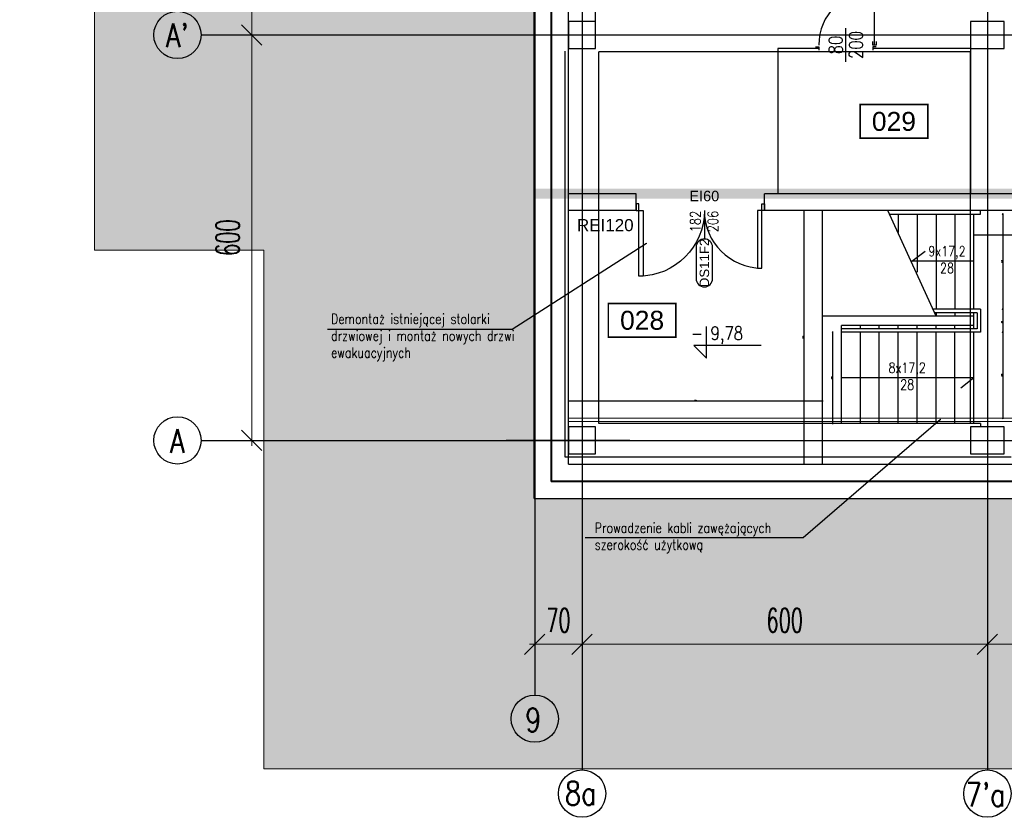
# Model space of a CAD drawing. Header units: centimetres. Extents: x -156440 to 298236, y -263599 to 81430.
# Tile 12 of 170: x 119099 to 133674, y -174809 to -163007. Entities that reach past the tile are written whole.
import ezdxf
from ezdxf.enums import TextEntityAlignment as Align

# ---------------------------------------------------------------- set-up
doc = ezdxf.new("R2010")
doc.units = ezdxf.units.CM
doc.header["$LTSCALE"] = 50
doc.header["$PDMODE"] = 35
doc.header["$PDSIZE"] = 0.1
for name, pattern in [('Kondygnacja -2$0$DIVIDE', [31.75, 12.7, -6.35, 0, -6.35, 0, -6.35]), ('Kondygnacja -2$0$HIDDEN2', [4.7625, 3.175, -1.5875]), ('Osie rzutów$0$DASHDOT2', [12.7, 6.35, -3.175, 0, -3.175])]:
    doc.linetypes.add(name, pattern=pattern)
doc.layers.get('0').update_dxf_attribs({"color": 8})
doc.layers.get('DEFPOINTS').update_dxf_attribs({"color": 8})
for name, color, linetype, lineweight in [('Kondygnacja -2$0$_SP KORYTA', 8, 'Continuous', 25), ('Kondygnacja -2$0$ARCH_INFO_WYMIARY', 8, 'Continuous', 9), ('Kondygnacja -2$0$ARCH_WIDOK', 8, 'Continuous', 13), ('Kondygnacja -2$0$RYSUNKOWE_NIEDRUK', 8, 'Continuous', 9), ('Osie rzutów$0$ARCH_INFO_WYMIARY', 8, 'Continuous', 9)]:
    doc.layers.add(name, color=color, linetype=linetype, lineweight=lineweight)
for name, color, linetype in [('Kondygnacja -2$0$ARCH_ETAPOWANIE', 8, 'Kondygnacja -2$0$DIVIDE'), ('Kondygnacja -2$0$ARCH_FUNDAMENTY_IST', 8, 'Continuous'), ('Kondygnacja -2$0$ARCH_GRUNT', 8, 'Continuous'), ('Kondygnacja -2$0$ARCH_INFO_ETYK_DRZWI', 8, 'Continuous'), ('Kondygnacja -2$0$ARCH_INFO_ETYK_DRZWI_IST', 8, 'Continuous'), ('Kondygnacja -2$0$ARCH_INFO_KOTY_WYSOKOŚCIOWE_IST', 8, 'Continuous'), ('Kondygnacja -2$0$ARCH_INFO_ODPORNOŚĆ OGNIOWA', 8, 'Continuous'), ('Kondygnacja -2$0$ARCH_INFO_OPISY', 8, 'Continuous'), ('Kondygnacja -2$0$ARCH_INFO_SCHODY_IST', 8, 'Continuous'), ('Kondygnacja -2$0$ARCH_KONSTR_POWYŻEJ RZUTU_IST', 8, 'Kondygnacja -2$0$HIDDEN2'), ('Kondygnacja -2$0$ARCH_MUROWANE_IST', 9, 'Continuous'), ('Kondygnacja -2$0$ARCH_SCHODY_IST', 8, 'Continuous'), ('Kondygnacja -2$0$ARCH_STAL_IST', 8, 'Continuous'), ('Kondygnacja -2$0$ARCH_ŚLUSARKA_DRZWI', 8, 'Continuous'), ('Kondygnacja -2$0$ARCH_ŚLUSARKA_DRZWI_IST', 8, 'Continuous'), ('Kondygnacja -2$0$ARCH_ŻELBET_IST', 9, 'Continuous'), ('Osie rzutów$0$ARCH_INFO_OSIE_IST', 8, 'Osie rzutów$0$DASHDOT2'), ('Osie rzutów$0$ARCH_INFO_OSIE_OPISY_IST', 8, 'Continuous'), ('Pomieszczenia -2$0$ARCH_INFO_AREA_ETYKIETY_200', 8, 'Continuous')]:
    doc.layers.add(name, color=color, linetype=linetype)
doc.styles.add('Kondygnacja -2$0$Arial', font='ARIAL.TTF')
doc.styles.add('Kondygnacja -2$0$Romans', font='Romans.shx', dxfattribs={"width": 0.7})
doc.styles.add('Kondygnacja -2$0$ROMANS-50-CM', font='romans.shx', dxfattribs={"width": 0.8, "height": 10})
doc.styles.add('Kondygnacja -2$0$Standard', font='txt')
doc.styles.add('Osie rzutów$0$ROMANS-250-CM', font='romans.shx', dxfattribs={"width": 0.8, "height": 50})
doc.styles.add('Osie rzutów$0$wymiary_cuprum', font='Romans.shx', dxfattribs={"width": 0.6})
doc.styles.add('Pomieszczenia -2$0$Arial', font='ARIAL.TTF')
doc.dimstyles.new('Kondygnacja -2$0$ISO-25', dxfattribs={"dimtxt": 2.5, "dimasz": 2.5, "dimexe": 1.25, "dimexo": 0.625, "dimtad": 1, "dimtxsty": 'Kondygnacja -2$0$Standard', "dimcen": 2.5, "dimadec": 0, "dimazin": 0, "dimtfac": 1, "dimtmove": 0, "dimatfit": 3, "dimfxl": 0, "dimarcsym": 0})
doc.dimstyles.new('Kondygnacja -2$0$Wymiary 1-100', dxfattribs={"dimtxt": 12, "dimasz": 10, "dimexe": 5, "dimexo": 0, "dimgap": 4, "dimtad": 1, "dimrnd": 0.5, "dimzin": 12, "dimdsep": 46, "dimtxsty": 'Kondygnacja -2$0$Romans', "dimblk": 'Kondygnacja -2$0$_Oblique', "dimcen": 10, "dimdle": 10, "dimclrt": 55, "dimazin": 0, "dimtfac": 1, "dimtmove": 1, "dimatfit": 3, "dimfxl": 0, "dimtolj": 1, "dimtzin": 0, "dimarcsym": 0})
doc.dimstyles.new('Osie rzutów$0$ARCH_ CT', dxfattribs={"dimtxt": 20, "dimasz": 20, "dimexe": 12, "dimexo": 20, "dimgap": 5, "dimtad": 1, "dimdec": 1, "dimrnd": 0.5, "dimzin": 9, "dimdsep": 46, "dimtxsty": 'Osie rzutów$0$wymiary_cuprum', "dimblk": 'Osie rzutów$0$_Oblique', "dimcen": 8, "dimdle": 12, "dimclrd": 256, "dimclre": 256, "dimclrt": 55, "dimadec": 1, "dimazin": 0, "dimtfac": 1, "dimtdec": 1, "dimtmove": 1, "dimatfit": 2, "dimldrblk": 'Osie rzutów$0$_Dot', "dimfxl": 0, "dimtolj": 1, "dimtzin": 0, "dimlwd": -1, "dimlwe": -1, "dimarcsym": 0})

# ---------------------------------------------------------------- blocks, each defined once
blk = doc.blocks.new('Osie rzutów$0$_Oblique')
at = {"color": 0, "linetype": 'ByBlock', "lineweight": -2}
blk.add_line((-0.5, -0.5), (0.5, 0.5), dxfattribs=at)
blk = doc.blocks.new('*D91')
at = {"layer": 'DEFPOINTS', "color": 0}
for p in [(5600, 4732.2), (6200, 4732.2), (6200, 4698.3)]:
    blk.add_point(p, dxfattribs=at)
at = {"layer": 'Osie rzutów$0$ARCH_INFO_WYMIARY'}
for p, q in [((5600, 4717.2), (5600, 4690.3)), ((6200, 4717.2), (6200, 4690.3)), ((5592, 4698.3), (6208, 4698.3))]:
    blk.add_line(p, q, dxfattribs=at)
at = {"layer": 'Osie rzutów$0$ARCH_INFO_WYMIARY', "xscale": 30, "yscale": 30, "zscale": 30, "rotation": 180}
blk.add_blockref('Osie rzutów$0$_Oblique', (5600, 4698.3), dxfattribs=at)
at = {"layer": 'Osie rzutów$0$ARCH_INFO_WYMIARY', "xscale": 30, "yscale": 30, "zscale": 30}
blk.add_blockref('Osie rzutów$0$_Oblique', (6200, 4698.3), dxfattribs=at)
at = {"layer": 'Osie rzutów$0$ARCH_INFO_WYMIARY', "color": 55, "insert": (5900, 4733.8), "char_height": 35, "attachment_point": 5, "style": 'Osie rzutów$0$wymiary_cuprum'}
blk.add_mtext('\\A1;600', dxfattribs=at)
blk = doc.blocks.new('Osie rzutów$0$_Dot')
at = {"color": 0, "linetype": 'ByBlock', "lineweight": -2}
blk.add_line((-0.5, 0), (-1, 0), dxfattribs=at)
at = {"color": 0, "linetype": 'ByBlock', "const_width": 0.5}
blk.add_lwpolyline([(-0.25, 0, 1), (0.25, 0, 1)], format="xyb", close=True, dxfattribs=at)
blk = doc.blocks.new('*D92')
at = {"layer": 'DEFPOINTS', "color": 0}
for p in [(5000, 4732.3), (5600, 4732.3), (5600, 4698.3)]:
    blk.add_point(p, dxfattribs=at)
at = {"layer": 'Osie rzutów$0$ARCH_INFO_WYMIARY'}
for p, q in [((5000, 4717.3), (5000, 4690.3)), ((5600, 4717.3), (5600, 4690.3)), ((4992, 4698.3), (5608, 4698.3))]:
    blk.add_line(p, q, dxfattribs=at)
at = {"layer": 'Osie rzutów$0$ARCH_INFO_WYMIARY', "xscale": 30, "yscale": 30, "zscale": 30, "rotation": 180}
blk.add_blockref('Osie rzutów$0$_Oblique', (5000, 4698.3), dxfattribs=at)
at = {"layer": 'Osie rzutów$0$ARCH_INFO_WYMIARY', "xscale": 30, "yscale": 30, "zscale": 30}
blk.add_blockref('Osie rzutów$0$_Oblique', (5600, 4698.3), dxfattribs=at)
at = {"layer": 'Osie rzutów$0$ARCH_INFO_WYMIARY', "color": 55, "insert": (5300, 4733.8), "char_height": 35, "attachment_point": 5, "style": 'Osie rzutów$0$wymiary_cuprum'}
blk.add_mtext('\\A1;600', dxfattribs=at)
blk = doc.blocks.new('*D93')
at = {"layer": 'DEFPOINTS', "color": 0}
for p in [(4930, 4732.3), (5000, 4732.3), (5000, 4698.3)]:
    blk.add_point(p, dxfattribs=at)
at = {"layer": 'Osie rzutów$0$ARCH_INFO_WYMIARY'}
for p, q in [((4930, 4717.3), (4930, 4690.3)), ((5000, 4717.3), (5000, 4690.3)), ((4922, 4698.3), (5008, 4698.3))]:
    blk.add_line(p, q, dxfattribs=at)
at = {"layer": 'Osie rzutów$0$ARCH_INFO_WYMIARY', "xscale": 30, "yscale": 30, "zscale": 30, "rotation": 180}
blk.add_blockref('Osie rzutów$0$_Oblique', (4930, 4698.3), dxfattribs=at)
at = {"layer": 'Osie rzutów$0$ARCH_INFO_WYMIARY', "xscale": 30, "yscale": 30, "zscale": 30}
blk.add_blockref('Osie rzutów$0$_Oblique', (5000, 4698.3), dxfattribs=at)
at = {"layer": 'Osie rzutów$0$ARCH_INFO_WYMIARY', "color": 55, "insert": (4965, 4733.8), "char_height": 35, "attachment_point": 5, "style": 'Osie rzutów$0$wymiary_cuprum'}
blk.add_mtext('\\A1;70', dxfattribs=at)
blk = doc.blocks.new('*D129')
at = {"layer": 'DEFPOINTS', "color": 0}
for p in [(4545, 6200), (4511, 5600), (4545, 5600)]:
    blk.add_point(p, dxfattribs=at)
at = {"layer": 'Osie rzutów$0$ARCH_INFO_WYMIARY'}
for p, q in [((4530, 6200), (4503, 6200)), ((4511, 6208), (4511, 5592)), ((4530, 5600), (4503, 5600))]:
    blk.add_line(p, q, dxfattribs=at)
at = {"layer": 'Osie rzutów$0$ARCH_INFO_WYMIARY', "xscale": 30, "yscale": 30, "zscale": 30}
for p, rotation in [((4511, 6200), 90), ((4511, 5600), 270)]:
    blk.add_blockref('Osie rzutów$0$_Oblique', p, dxfattribs=dict(at, rotation=rotation))
at = {"layer": 'Osie rzutów$0$ARCH_INFO_WYMIARY', "color": 55, "insert": (4475.5, 5900), "char_height": 35, "attachment_point": 5, "rotation": 90, "style": 'Osie rzutów$0$wymiary_cuprum'}
blk.add_mtext('\\A1;600', dxfattribs=at)
blk = doc.blocks.new('*D130')
at = {"layer": 'DEFPOINTS', "color": 0}
for p in [(4545, 5600), (4511, 5000), (4545, 5000)]:
    blk.add_point(p, dxfattribs=at)
at = {"layer": 'Osie rzutów$0$ARCH_INFO_WYMIARY'}
for p, q in [((4530, 5600), (4503, 5600)), ((4511, 5608), (4511, 4992)), ((4530, 5000), (4503, 5000))]:
    blk.add_line(p, q, dxfattribs=at)
at = {"layer": 'Osie rzutów$0$ARCH_INFO_WYMIARY', "xscale": 30, "yscale": 30, "zscale": 30}
for p, rotation in [((4511, 5600), 90), ((4511, 5000), 270)]:
    blk.add_blockref('Osie rzutów$0$_Oblique', p, dxfattribs=dict(at, rotation=rotation))
at = {"layer": 'Osie rzutów$0$ARCH_INFO_WYMIARY', "color": 55, "insert": (4475.5, 5300), "char_height": 35, "attachment_point": 5, "rotation": 90, "style": 'Osie rzutów$0$wymiary_cuprum'}
blk.add_mtext('\\A1;600', dxfattribs=at)
blk = doc.blocks.new('Kondygnacja -2$0$T-drzwi_dół-200')
at = {"layer": 'Kondygnacja -2$0$ARCH_INFO_ETYK_DRZWI'}
blk.add_line((0, 0), (0, -60), dxfattribs=at)
blk.add_lwpolyline([(-17.5, -77.5), (-17.5, -143.7, 1), (17.5, -143.7), (17.5, -77.5, 1)], format="xyb", close=True, dxfattribs=at)
at = {"layer": 'Kondygnacja -2$0$ARCH_INFO_ETYK_DRZWI', "style": 'Kondygnacja -2$0$Romans', "width": 0.8}
for tag, p in [('ADS_DRZWI:SZEROKOŚĆ', (-7.9, -23)), ('ADS_DRZWI:WYSOKOŚĆ', (29, -23))]:
    blk.add_attdef(tag, text='', height=22, rotation=90, dxfattribs=at).set_placement(p, align=Align.CENTER)
at = {"layer": 'Kondygnacja -2$0$ARCH_INFO_ETYK_DRZWI', "color": 1, "style": 'Kondygnacja -2$0$Arial'}
blk.add_attdef('ADS_DRZWI:ODPORNOŚĆ_OGNIOWA', text='', height=22, dxfattribs=at).set_placement((-0.1, 13.3), align=Align.BOTTOM_CENTER)
at = {"layer": 'Kondygnacja -2$0$ARCH_INFO_ETYK_DRZWI', "style": 'Kondygnacja -2$0$Arial'}
blk.add_attdef('ADS_DRZWI:SYMBOL', text='', height=20, rotation=90, dxfattribs=at).set_placement((0, -110.6), align=Align.MIDDLE)
blk = doc.blocks.new('Kondygnacja -2$0$_Dot')
at = {"color": 0, "linetype": 'ByBlock', "lineweight": -2}
blk.add_line((-0.5, 0), (-1, 0), dxfattribs=at)
at = {"color": 0, "linetype": 'ByBlock', "const_width": 0.5}
blk.add_lwpolyline([(-0.25, 0, 1), (0.25, 0, 1)], format="xyb", close=True, dxfattribs=at)
blk = doc.blocks.new('Kondygnacja -2$0$_Oblique')
at = {"color": 0, "linetype": 'ByBlock', "lineweight": -2}
blk.add_line((-0.5, -0.5), (0.5, 0.5), dxfattribs=at)
blk = doc.blocks.new('*D182')
at = {"layer": 'DEFPOINTS', "color": 0}
for p in [(133372, -165882), (133372, -167292), (133650, -167292)]:
    blk.add_point(p, dxfattribs=at)
at = {"layer": 'Kondygnacja -2$0$ARCH_INFO_WYMIARY', "color": 0, "lineweight": -2}
for p, q in [((133642, -165882), (133655, -165882)), ((133650, -165872), (133650, -167302)), ((133642, -167292), (133655, -167292))]:
    blk.add_line(p, q, dxfattribs=at)
at = {"layer": 'Kondygnacja -2$0$ARCH_INFO_WYMIARY', "color": 0, "lineweight": -2, "xscale": 10, "yscale": 10, "zscale": 10}
for p, rotation in [((133650, -165882), 90), ((133650, -167292), 270)]:
    blk.add_blockref('Kondygnacja -2$0$_Oblique', p, dxfattribs=dict(at, rotation=rotation))
at = {"layer": 'Kondygnacja -2$0$ARCH_INFO_WYMIARY', "color": 55, "insert": (133640, -166587), "char_height": 12, "attachment_point": 5, "rotation": 90, "style": 'Kondygnacja -2$0$Romans'}
blk.add_mtext('\\A1;1410', dxfattribs=at)
blk = doc.blocks.new('*D183')
at = {"layer": 'DEFPOINTS', "color": 0}
for p in [(133372, -167292), (133372, -167632), (133650, -167632)]:
    blk.add_point(p, dxfattribs=at)
at = {"layer": 'Kondygnacja -2$0$ARCH_INFO_WYMIARY', "color": 0, "lineweight": -2}
for p, q in [((133642, -167292), (133655, -167292)), ((133650, -167282), (133650, -167642)), ((133642, -167632), (133655, -167632))]:
    blk.add_line(p, q, dxfattribs=at)
at = {"layer": 'Kondygnacja -2$0$ARCH_INFO_WYMIARY', "color": 0, "lineweight": -2, "xscale": 10, "yscale": 10, "zscale": 10}
for p, rotation in [((133650, -167292), 90), ((133650, -167632), 270)]:
    blk.add_blockref('Kondygnacja -2$0$_Oblique', p, dxfattribs=dict(at, rotation=rotation))
at = {"layer": 'Kondygnacja -2$0$ARCH_INFO_WYMIARY', "color": 55, "insert": (133640, -167482), "char_height": 12, "attachment_point": 5, "rotation": 90, "style": 'Kondygnacja -2$0$Romans'}
blk.add_mtext('\\A1;340', dxfattribs=at)
blk = doc.blocks.new('*D184')
at = {"layer": 'DEFPOINTS', "color": 0}
for p in [(133372, -167632), (133372, -168902), (133650, -168902)]:
    blk.add_point(p, dxfattribs=at)
at = {"layer": 'Kondygnacja -2$0$ARCH_INFO_WYMIARY', "color": 0, "lineweight": -2}
for p, q in [((133642, -167632), (133655, -167632)), ((133650, -167622), (133650, -168912)), ((133642, -168902), (133655, -168902))]:
    blk.add_line(p, q, dxfattribs=at)
at = {"layer": 'Kondygnacja -2$0$ARCH_INFO_WYMIARY', "color": 0, "lineweight": -2, "xscale": 10, "yscale": 10, "zscale": 10}
for p, rotation in [((133650, -167632), 90), ((133650, -168902), 270)]:
    blk.add_blockref('Kondygnacja -2$0$_Oblique', p, dxfattribs=dict(at, rotation=rotation))
at = {"layer": 'Kondygnacja -2$0$ARCH_INFO_WYMIARY', "color": 55, "insert": (133640, -168267), "char_height": 12, "attachment_point": 5, "rotation": 90, "style": 'Kondygnacja -2$0$Romans'}
blk.add_mtext('\\A1;1270', dxfattribs=at)
blk = doc.blocks.new('*D236')
at = {"layer": 'DEFPOINTS', "color": 0}
for p in [(133224, -165882), (135574, -165882), (135574, -166191)]:
    blk.add_point(p, dxfattribs=at)
at = {"layer": 'Kondygnacja -2$0$ARCH_INFO_WYMIARY', "color": 0, "lineweight": -2}
for p, q in [((133214, -166191), (135584, -166191)), ((133224, -166183), (133224, -166196)), ((135574, -166183), (135574, -166196))]:
    blk.add_line(p, q, dxfattribs=at)
at = {"layer": 'Kondygnacja -2$0$ARCH_INFO_WYMIARY', "color": 0, "lineweight": -2, "xscale": 10, "yscale": 10, "zscale": 10, "rotation": 180}
blk.add_blockref('Kondygnacja -2$0$_Oblique', (133224, -166191), dxfattribs=at)
at = {"layer": 'Kondygnacja -2$0$ARCH_INFO_WYMIARY', "color": 0, "lineweight": -2, "xscale": 10, "yscale": 10, "zscale": 10}
blk.add_blockref('Kondygnacja -2$0$_Oblique', (135574, -166191), dxfattribs=at)
at = {"layer": 'Kondygnacja -2$0$ARCH_INFO_WYMIARY', "color": 55, "insert": (134399, -166181), "char_height": 12, "attachment_point": 5, "style": 'Kondygnacja -2$0$Romans'}
blk.add_mtext('\\A1;2350', dxfattribs=at)
blk = doc.blocks.new('*D237')
at = {"layer": 'DEFPOINTS', "color": 0}
for p in [(127224, -168653), (127224, -169032), (130984, -168982)]:
    blk.add_point(p, dxfattribs=at)
at = {"layer": 'Kondygnacja -2$0$ARCH_INFO_WYMIARY', "color": 0, "lineweight": -2}
for p, q in [((130994, -168653), (127214, -168653)), ((127224, -168661), (127224, -168648)), ((130984, -168661), (130984, -168648))]:
    blk.add_line(p, q, dxfattribs=at)
at = {"layer": 'Kondygnacja -2$0$ARCH_INFO_WYMIARY', "color": 0, "lineweight": -2, "xscale": 10, "yscale": 10, "zscale": 10, "rotation": 180}
blk.add_blockref('Kondygnacja -2$0$_Oblique', (127224, -168653), dxfattribs=at)
at = {"layer": 'Kondygnacja -2$0$ARCH_INFO_WYMIARY', "color": 0, "lineweight": -2, "xscale": 10, "yscale": 10, "zscale": 10}
blk.add_blockref('Kondygnacja -2$0$_Oblique', (130984, -168653), dxfattribs=at)
at = {"layer": 'Kondygnacja -2$0$ARCH_INFO_WYMIARY', "color": 55, "insert": (129104, -168643), "char_height": 12, "attachment_point": 5, "style": 'Kondygnacja -2$0$Romans'}
blk.add_mtext('\\A1;3760', dxfattribs=at)
blk = doc.blocks.new('*D185')
at = {"layer": 'DEFPOINTS', "color": 0}
for p in [(130851, -165832), (130708, -169582), (130851, -169582)]:
    blk.add_point(p, dxfattribs=at)
at = {"layer": 'Kondygnacja -2$0$ARCH_INFO_WYMIARY', "color": 0, "lineweight": -2}
for p, q in [((130716, -165832), (130703, -165832)), ((130708, -165822), (130708, -169592)), ((130716, -169582), (130703, -169582))]:
    blk.add_line(p, q, dxfattribs=at)
at = {"layer": 'Kondygnacja -2$0$ARCH_INFO_WYMIARY', "color": 0, "lineweight": -2, "xscale": 10, "yscale": 10, "zscale": 10}
for p, rotation in [((130708, -165832), 90), ((130708, -169582), 270)]:
    blk.add_blockref('Kondygnacja -2$0$_Oblique', p, dxfattribs=dict(at, rotation=rotation))
at = {"layer": 'Kondygnacja -2$0$ARCH_INFO_WYMIARY', "color": 55, "insert": (130698, -167707), "char_height": 12, "attachment_point": 5, "rotation": 90, "style": 'Kondygnacja -2$0$Romans'}
blk.add_mtext('\\A1;3750', dxfattribs=at)
blk = doc.blocks.new('*D220')
at = {"layer": 'DEFPOINTS', "color": 0}
for p in [(130855, -167632), (130855, -168982), (131133, -168982)]:
    blk.add_point(p, dxfattribs=at)
at = {"layer": 'Kondygnacja -2$0$ARCH_INFO_WYMIARY', "color": 0, "lineweight": -2}
for p, q in [((131125, -167632), (131138, -167632)), ((131133, -167622), (131133, -168992)), ((131125, -168982), (131138, -168982))]:
    blk.add_line(p, q, dxfattribs=at)
at = {"layer": 'Kondygnacja -2$0$ARCH_INFO_WYMIARY', "color": 0, "lineweight": -2, "xscale": 10, "yscale": 10, "zscale": 10}
for p, rotation in [((131133, -167632), 90), ((131133, -168982), 270)]:
    blk.add_blockref('Kondygnacja -2$0$_Oblique', p, dxfattribs=dict(at, rotation=rotation))
at = {"layer": 'Kondygnacja -2$0$ARCH_INFO_WYMIARY', "color": 55, "insert": (131123, -168307), "char_height": 12, "attachment_point": 5, "rotation": 90, "style": 'Kondygnacja -2$0$Romans'}
blk.add_mtext('\\A1;1350', dxfattribs=at)
blk = doc.blocks.new('Kondygnacja -2$0$konstukcja stropu -2')
at = {"layer": 'Kondygnacja -2$0$ARCH_KONSTR_POWYŻEJ RZUTU_IST', "ltscale": 10}
for p, q in [((4975, 4975), (4975, 5576.1)), ((5575, 5575), (5025, 5575)), ((5025, 5025), (5025, 5575)), ((5575, 5025), (5575, 5575)), ((5575, 5025), (5025, 5025)), ((5635, 4975), (4975, 4975))]:
    blk.add_line(p, q, dxfattribs=at)
blk = doc.blocks.new('Pomieszczenia -2$0$etykieta_numer')
at = {"color": 0, "linetype": 'ByBlock', "const_width": 2.44}
blk.add_lwpolyline([(-50, -50), (-50, 0), (50, 0), (50, -50)], close=True, dxfattribs=at)
at = {"color": 0, "linetype": 'ByBlock', "style": 'Pomieszczenia -2$0$Arial'}
blk.add_attdef('AECAREA:NUMER_LOKALU', text='', height=28, dxfattribs=at).set_placement((0, -25), align=Align.MIDDLE)
blk = doc.blocks.new('Osie rzutów')
at = {"layer": 'Osie rzutów$0$ARCH_INFO_OSIE_IST', "ltscale": 10}
for p, q in [((4930, 12510), (4930, 4623.26)), ((5000, 12510), (5000, 4512.32)), ((5600, 12510), (5600, 4512.32)), ((4436.04, 5600), (15156.54, 5600)), ((4436.04, 5000), (15156.54, 5000))]:
    blk.add_line(p, q, dxfattribs=at)
at = {"layer": 'Osie rzutów$0$ARCH_INFO_OSIE_OPISY_IST'}
for centre in [(4401.04, 5600), (4401.04, 5000), (4930, 4588.26), (5000, 4477.32), (5600, 4477.32)]:
    blk.add_circle(centre, 35, dxfattribs=at)
at = {"layer": 'Osie rzutów$0$ARCH_INFO_OSIE_OPISY_IST', "style": 'Osie rzutów$0$ROMANS-250-CM', "width": 0.8}
for s, p in [("A'", (4384.05, 5581.84)), ('A', (4390.13, 4981.6)), ('9', (4915.63, 4568.85)), ('8a', (4974.54, 4460.48)), ("7'a", (5567.96, 4458.36))]:
    blk.add_text(s, height=35, dxfattribs=at).set_placement(p)
at = {"layer": 'Osie rzutów$0$ARCH_INFO_WYMIARY'}
for base, p1, p2, picture, middle in [((4511.04, 5600), (4544.98, 6200), (4544.98, 5600), '*D129', (4475.54, 5900)), ((4511.04, 5000), (4544.98, 5600), (4544.98, 5000), '*D130', (4475.54, 5300))]:
    dim = blk.add_linear_dim(base=base, p1=p1, p2=p2, angle=270, dimstyle='Osie rzutów$0$ARCH_ CT', override={"dimtxt": 35, "dimasz": 30, "dimexe": 8, "dimexo": 15, "dimgap": 18, "dimdle": 8}, dxfattribs=at)
    dim.commit()
    dim.dimension.update_dxf_attribs({"geometry": picture, "text_midpoint": middle})
dim = blk.add_linear_dim(base=(5000, 4698.34), p1=(4930, 4732.28), p2=(5000, 4732.28), dimstyle='Osie rzutów$0$ARCH_ CT', override={"dimtxt": 35, "dimasz": 30, "dimexe": 8, "dimexo": 15, "dimgap": 18, "dimdle": 8}, dxfattribs=at)
dim.commit()
dim.dimension.update_dxf_attribs({"geometry": '*D93', "text_midpoint": (4965, 4698.34), "dimtype": 128})
for base, p1, p2, picture, middle in [((5600, 4698.34), (5000, 4732.28), (5600, 4732.28), '*D92', (5300, 4733.84)), ((6200, 4698.26), (5600, 4732.19), (6200, 4732.19), '*D91', (5900, 4733.76))]:
    dim = blk.add_linear_dim(base=base, p1=p1, p2=p2, dimstyle='Osie rzutów$0$ARCH_ CT', override={"dimtxt": 35, "dimasz": 30, "dimexe": 8, "dimexo": 15, "dimgap": 18, "dimdle": 8}, dxfattribs=at)
    dim.commit()
    dim.dimension.update_dxf_attribs({"geometry": picture, "text_midpoint": middle})

msp = doc.modelspace()

# ---------------------------------------------------------------- hatches: boundary and pattern name
at = {"layer": 'Kondygnacja -2$0$ARCH_GRUNT', "linetype": 'Continuous', "lineweight": 5}
h = msp.add_hatch(dxfattribs=at)
h.set_pattern_fill('EARTH', color=256, scale=150.000081, angle=45, style=0)
h.set_pattern_definition([(45, (77424.2, -219231.8), (-1e-09, 1347.039), [952.501, -952.501]), (45, (77171.7, -218979.2), (-1e-09, 1347.039), [952.501, -952.501]), (45, (76919.1, -218726.6), (-1e-09, 1347.039), [952.501, -952.501]), (135, (76919.1, -218558.25), (-1347.039, -1e-09), [952.501, -952.501]), (135, (77171.7, -218305.7), (-1347.039, -1e-09), [952.501, -952.501]), (135, (77424.2, -218053.1), (-1347.039, -1e-09), [952.501, -952.501])])
h.paths.add_polyline_path([(212884.241, -145231.769), (212884.241, -170091.769), (126714.241, -170091.769), (126714.241, -162416.769), (124204.241, -162416.769), (124204.241, -158046.769), (126714.241, -158046.769), (126714.241, -145411.769), (124194.241, -145411.769), (124194.241, -139051.769), (126714.241, -139051.769), (126714.241, -120371.769), (126974.241, -120371.769), (126974.241, -120331.769), (123340.682, -120331.769), (104210.686, -114846.331), (92327.304, -139115.894), (85328.346, -135672.845), (88440.332, -129346.864), (81118.345, -125744.905), (84534.909, -118799.785), (97303.521, -125081.142), (97363.112, -124960.006), (104094.752, -111276.07), (123872.677, -116947.299), (125577.831, -117931.769), (126814.241, -117931.769), (126814.241, -111935.99), (122814.241, -111935.99), (122814.241, -112482.599), (111546.999, -109251.769), (100611.443, -109251.769), (95479.978, -119726.267), (82711.366, -113444.91), (75763.47, -127568.448), (83085.457, -131170.407), (79973.47, -137496.388), (94157.494, -144474.039), (106329.469, -119615.08), (122714.241, -124313.338), (122714.241, -135051.769), (120194.241, -135051.769), (120194.241, -149411.769), (122714.241, -149411.769), (122714.241, -154046.769), (120204.241, -154046.769), (120204.241, -166416.769), (122714.241, -166416.769), (122714.241, -174091.769), (216884.241, -174091.769), (216884.241, -145231.769)])

# ---------------------------------------------------------------- linework, layer by layer
at = {"layer": 'Kondygnacja -2$0$ARCH_ETAPOWANIE', "ltscale": 10, "const_width": 150, "elevation": -3480}
msp.add_lwpolyline([(125594.969, -165581.769), (135824.241, -165581.769), (135824.241, -170962.702)], dxfattribs=at)
at = {"layer": 'Kondygnacja -2$0$ARCH_FUNDAMENTY_IST'}
for p, q in [((127424.241, -168500.204), (127424.241, -170013.826)), ((128130.271, -169231.769), (126297.986, -169231.769))]:
    msp.add_line(p, q, dxfattribs=at)
at = {"layer": 'Kondygnacja -2$0$ARCH_INFO_KOTY_WYSOKOŚCIOWE_IST', "elevation": -3480}
msp.add_lwpolyline([(130076.999, -167825.712), (129079.815, -167825.712), (129267.315, -168013.212), (129267.315, -167544.779)], dxfattribs=at)
at = {"layer": 'Kondygnacja -2$0$ARCH_INFO_SCHODY_IST'}
for p, q in [((132307.001, -166581.769, -3480), (132504.687, -166429.402, -3480)), ((133224.241, -166581.769, -3480), (132307.001, -166581.769, -3480)), ((133224.241, -168306.769, -3480), (131264.241, -168306.769, -3480)), ((133224.241, -168306.769, -3480), (133030.058, -168456.436, -3480))]:
    msp.add_line(p, q, dxfattribs=at)
at = {"layer": 'Kondygnacja -2$0$ARCH_MUROWANE_IST', "ltscale": 4}
for p, q in [((126964.241, -169841.769, -3480), (126964.241, -162296.769, -3480)), ((126714.241, -170091.769, -3480), (126714.241, -162416.769, -3480)), ((126964.241, -169841.769, -3480), (212634.241, -169841.769, -3480)), ((126714.241, -170091.769, -3480), (212884.241, -170091.769, -3480))]:
    msp.add_line(p, q, dxfattribs=at)
at = {"layer": 'Kondygnacja -2$0$ARCH_SCHODY_IST'}
for p, q in [((130984.241, -169581.769, -3480), (130984.241, -165831.769, -3480)), ((132664.241, -167391.769, -3480), (131949.76, -165831.769, -3480)), ((133324.241, -165881.769, -3480), (133324.241, -165831.769, -3480)), ((131973.576, -165881.769, -3480), (133224.241, -165881.769, -3480)), ((132104.241, -165881.769, -3480), (132104.241, -166156.091, -3480)), ((132384.241, -165881.769, -3480), (132384.241, -166743.93, -3480)), ((132664.241, -165881.769, -3480), (132664.241, -167291.769, -3480)), ((132944.241, -165881.769, -3480), (132944.241, -167291.769, -3480)), ((133224.241, -165881.769, -3480), (133324.241, -165881.769, -3480)), ((133224.241, -167291.769, -3480), (133224.241, -165881.769, -3480)), ((133324.241, -167291.769, -3480), (132616.609, -167291.769, -3480)), ((133324.241, -167291.769, -3480), (133324.241, -167631.769, -3480)), ((132664.241, -167391.769, -3480), (130984.241, -167391.769, -3480)), ((133274.241, -167341.769, -3480), (132640.425, -167341.769, -3480)), ((132664.241, -167341.769, -3480), (132664.241, -167391.769, -3480)), ((133224.241, -167391.769, -3480), (132664.241, -167391.769, -3480)), ((132944.241, -167341.769, -3480), (132944.241, -167391.769, -3480)), ((133224.241, -167581.769, -3480), (133224.241, -167341.769, -3480)), ((133274.241, -167341.769, -3480), (133274.241, -167581.769, -3480)), ((133224.241, -167531.769, -3480), (131264.241, -167531.769, -3480)), ((131264.241, -168981.769, -3480), (131264.241, -167531.769, -3480)), ((133274.241, -167581.769, -3480), (131264.241, -167581.769, -3480)), ((131544.241, -167581.769, -3480), (131544.241, -167531.769, -3480)), ((131824.241, -167581.769, -3480), (131824.241, -167531.769, -3480)), ((132104.241, -167581.769, -3480), (132104.241, -167531.769, -3480)), ((132384.241, -167581.769, -3480), (132384.241, -167531.769, -3480)), ((132664.241, -167581.769, -3480), (132664.241, -167531.769, -3480)), ((132944.241, -167581.769, -3480), (132944.241, -167531.769, -3480)), ((133324.241, -167631.769, -3480), (131264.241, -167631.769, -3480)), ((131544.241, -168981.769, -3480), (131544.241, -167631.769, -3480)), ((131824.241, -168981.769, -3480), (131824.241, -167631.769, -3480)), ((132104.241, -168981.769, -3480), (132104.241, -167631.769, -3480)), ((132384.241, -168981.769, -3480), (132384.241, -167631.769, -3480)), ((132664.241, -168981.769, -3480), (132664.241, -167631.769, -3480)), ((132944.241, -168981.769, -3480), (132944.241, -167631.769, -3480)), ((133224.241, -168981.769, -3480), (133224.241, -167631.769, -3480)), ((133324.241, -168981.769, -3480), (131264.241, -168981.769, -3480)), ((133324.241, -168981.769, -3480), (133324.241, -169031.769, -3480))]:
    msp.add_line(p, q, dxfattribs=at)
at = {"layer": 'Kondygnacja -2$0$ARCH_STAL_IST', "ltscale": 0.5}
msp.add_line((131753.364, -163381.769, -3480), (131753.364, -162581.769, -3480), dxfattribs=at)
at = {"layer": 'Kondygnacja -2$0$ARCH_STAL_IST', "ltscale": 2, "elevation": -3480}
for points in [[(131778.364, -163331.769), (131778.364, -163381.769), (131728.364, -163381.769), (131728.364, -163331.769)], [(130878.364, -163406.769), (130928.364, -163406.769), (130928.364, -163456.769)], [(131778.364, -163406.769), (131728.364, -163406.769), (131728.364, -163456.769)]]:
    msp.add_lwpolyline(points, dxfattribs=at)
at = {"layer": 'Kondygnacja -2$0$ARCH_STAL_IST', "ltscale": 0.5, "elevation": -3480}
for points in [[(130928.364, -163431.769), (130324.241, -163431.769), (130324.241, -165581.769)], [(133174.241, -163431.769), (131728.364, -163431.769)], [(133174.241, -163431.769), (133174.241, -165581.769)]]:
    msp.add_lwpolyline(points, dxfattribs=at)
at = {"layer": 'Kondygnacja -2$0$ARCH_WIDOK', "elevation": -3480}
for points in [[(135574.241, -168901.769), (127224.241, -168901.769)], [(135574.241, -168951.769), (127224.241, -168951.769)]]:
    msp.add_lwpolyline(points, dxfattribs=at)
at = {"layer": 'Kondygnacja -2$0$ARCH_ŚLUSARKA_DRZWI', "linetype": 'Continuous', "lineweight": -3, "elevation": -3480}
for points in [[(128264.241, -165730.769), (128224.241, -165730.769), (128224.241, -165831.769), (128264.241, -165831.769)], [(128264.241, -165831.769), (128327.241, -165831.769), (128327.241, -166801.769), (128264.241, -166801.769)], [(130084.241, -165831.769), (130021.241, -165831.769), (130021.241, -166681.769), (130084.241, -166681.769)], [(130084.241, -165730.769), (130124.241, -165730.769), (130124.241, -165831.769), (130084.241, -165831.769)]]:
    msp.add_lwpolyline(points, close=True, dxfattribs=at)
at = {"layer": 'Kondygnacja -2$0$ARCH_ŚLUSARKA_DRZWI', "linetype": 'Continuous', "lineweight": -3, "extrusion": (0, 0, -1)}
msp.add_arc((-128264.241, -165831.769, 3480), 970, 180, 270, dxfattribs=at)
at = {"layer": 'Kondygnacja -2$0$ARCH_ŚLUSARKA_DRZWI', "linetype": 'Continuous', "lineweight": -3}
msp.add_arc((130084.241, -165831.769, -3480), 850, 180, 270, dxfattribs=at)
at = {"layer": 'Kondygnacja -2$0$ARCH_ŚLUSARKA_DRZWI_IST'}
msp.add_line((131328.364, -163631.769, -3480), (131328.364, -163131.769, -3480), dxfattribs=at)
msp.add_arc((131728.364, -163381.769, -3480), 800, 90, 180, dxfattribs=at)
at = {"layer": 'Kondygnacja -2$0$ARCH_ŻELBET_IST', "ltscale": 4}
for p, q in [((127624.241, -163031.769, -3480), (127624.241, -162036.769, -3480)), ((126974.241, -169831.769, -3480), (126974.241, -162286.769, -3480)), ((127224.241, -169581.769, -3480), (127224.241, -162286.769, -3480)), ((128224.241, -165581.769, -3480), (127224.241, -165581.769, -3480)), ((128224.241, -165831.769, -3480), (128224.241, -165581.769, -3480)), ((135824.241, -165581.769, -3480), (130124.241, -165581.769, -3480)), ((130124.241, -165831.769, -3480), (130124.241, -165581.769, -3480)), ((128224.241, -165831.769, -3480), (127224.241, -165831.769, -3480)), ((135574.241, -165831.769, -3480), (130124.241, -165831.769, -3480)), ((127224.241, -169581.769, -3480), (139224.241, -169581.769, -3480)), ((126974.241, -169831.769, -3480), (212624.241, -169831.769, -3480))]:
    msp.add_line(p, q, dxfattribs=at)
at = {"layer": 'Kondygnacja -2$0$ARCH_ŻELBET_IST', "ltscale": 4, "elevation": -3480}
for points in [[(127224.241, -163431.769), (127624.241, -163431.769), (127624.241, -163031.769), (127224.241, -163031.769)], [(133174.241, -163431.769), (133674.241, -163431.769), (133674.241, -163031.769), (133174.241, -163031.769)], [(127224.241, -169431.769), (127624.241, -169431.769), (127624.241, -169031.769), (127224.241, -169031.769)], [(133174.241, -169431.769), (133674.241, -169431.769), (133674.241, -169031.769), (133174.241, -169031.769)]]:
    msp.add_lwpolyline(points, close=True, dxfattribs=at)
at = {"layer": 'Kondygnacja -2$0$RYSUNKOWE_NIEDRUK', "linetype": 'Continuous', "lineweight": 5, "elevation": -3480}
for points in [[(212884.241, -170091.769), (126714.241, -170091.769), (126714.241, -162416.769), (124204.241, -162416.769), (124204.241, -158046.769), (126714.241, -158046.769), (126714.241, -145411.769), (124194.241, -145411.769), (124194.241, -139051.769), (126714.241, -139051.769), (126714.241, -120371.769), (126974.241, -120371.769), (126974.241, -120331.769), (123340.682, -120331.769), (104210.686, -114846.331)], [(106329.469, -119615.08), (122714.241, -124313.338), (122714.241, -135051.769), (120194.241, -135051.769), (120194.241, -149411.769), (122714.241, -149411.769), (122714.241, -154046.769), (120204.241, -154046.769), (120204.241, -166416.769), (122714.241, -166416.769), (122714.241, -174091.769), (216884.241, -174091.769)]]:
    msp.add_lwpolyline(points, dxfattribs=at)

# ---------------------------------------------------------------- block references
at = {"layer": 'Kondygnacja -2$0$_SP KORYTA', "xscale": 10, "yscale": 10, "zscale": 10}
msp.add_blockref('Kondygnacja -2$0$konstukcja stropu -2', (77424.241, -219231.769, -3480), dxfattribs=at)
at = {"layer": 'Kondygnacja -2$0$ARCH_INFO_ETYK_DRZWI', "linetype": 'Continuous', "lineweight": -3, "xscale": 7, "yscale": 7, "zscale": 6.999999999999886}
msp.add_blockref('Kondygnacja -2$0$T-drzwi_dół-200', (129234.241, -165831.769, -3480), dxfattribs=at).add_auto_attribs({'ADS_DRZWI:ODPORNOŚĆ_OGNIOWA': 'EI60', 'ADS_DRZWI:WYSOKOŚĆ': '206', 'ADS_DRZWI:SZEROKOŚĆ': '182', 'ADS_DRZWI:SYMBOL': 'DS11F2'})
at = {"layer": 'Osie rzutów$0$ARCH_INFO_OSIE_IST', "xscale": 10, "yscale": 10, "zscale": 10}
msp.add_blockref('Osie rzutów', (77424.241, -219231.769), dxfattribs=at)
at = {"layer": 'Pomieszczenia -2$0$ARCH_INFO_AREA_ETYKIETY_200', "linetype": 'Continuous', "lineweight": -3}
ref = msp.add_blockref('Pomieszczenia -2$0$etykieta_numer', (132040.029, -164261.223, 6300), dxfattribs=dict(at, xscale=10, yscale=10, zscale=10))
ref.add_attrib('AECAREA:NUMBER', '029', dxfattribs={"layer": '0', "color": 0, "linetype": 'ByBlock', "height": 280, "style": 'Pomieszczenia -2$0$Arial'}).set_placement((132040.029, -164511.223, 6300), align=Align.MIDDLE)
ref = msp.add_blockref('Pomieszczenia -2$0$etykieta_numer', (128312.794, -167203.956, 6300), dxfattribs=dict(at, xscale=10, yscale=10, zscale=10))
ref.add_attrib('AECAREA:NUMBER', '028', dxfattribs={"layer": '0', "color": 0, "linetype": 'ByBlock', "height": 280, "style": 'Pomieszczenia -2$0$Arial'}).set_placement((128312.794, -167453.956, 6300), align=Align.MIDDLE)

# ---------------------------------------------------------------- texts
at = {"layer": 'Kondygnacja -2$0$ARCH_INFO_ETYK_DRZWI_IST', "insert": (131328.364, -163381.769, -3480), "char_height": 200, "width": 100, "attachment_point": 5, "rotation": 90, "line_spacing_factor": 0.9, "style": 'Kondygnacja -2$0$ROMANS-50-CM'}
msp.add_mtext('80\\P200', dxfattribs=at)
at = {"layer": 'Kondygnacja -2$0$ARCH_INFO_KOTY_WYSOKOŚCIOWE_IST', "insert": (129038.105, -167676.084, -3480), "char_height": 200, "width": 976.18926, "attachment_point": 4, "line_spacing_factor": 0.9, "style": 'Kondygnacja -2$0$ROMANS-50-CM'}
msp.add_mtext('- 9,78', dxfattribs=at)
at = {"layer": 'Kondygnacja -2$0$ARCH_INFO_ODPORNOŚĆ OGNIOWA', "insert": (127767.477, -166047.58, -3480), "char_height": 180, "width": 533.32525, "attachment_point": 5, "style": 'Kondygnacja -2$0$Arial'}
msp.add_mtext('REI120', dxfattribs=at)
at = {"layer": 'Kondygnacja -2$0$ARCH_INFO_OPISY', "char_height": 150, "width": 3062.42406, "attachment_point": 1, "style": 'Kondygnacja -2$0$ROMANS-50-CM'}
for s, insert in [('Demontaż istniejącej stolarki drzwiowej i montaż nowych drzwi ewakuacyjnych', (123707.646, -167357.983, -3480)), ('Prowadzenie kabli zawężających szerokość użytkową', (127611.39, -170449.594, -3480))]:
    msp.add_mtext(s, dxfattribs=dict(at, insert=insert))
at = {"layer": 'Kondygnacja -2$0$ARCH_INFO_SCHODY_IST', "char_height": 150, "width": 100, "attachment_point": 5, "style": 'Kondygnacja -2$0$ROMANS-50-CM'}
for s, insert in [('9x17,2 28', (132826.044, -166556.769, -3480)), ('8x17,2 28', (132236.736, -168281.769, -3480))]:
    msp.add_mtext(s, dxfattribs=dict(at, insert=insert))

# ---------------------------------------------------------------- dimensions: what is measured, and where the dimension line sits
at = {"layer": 'Kondygnacja -2$0$ARCH_INFO_WYMIARY'}
for base, p1, p2, picture, middle in [((130708.426, -169581.769, -3480), (130851.181, -165831.769, -3480), (130851.181, -169581.769, -3480), '*D185', (130698.426, -167706.769, -3480)), ((133649.967, -167291.769, -3480), (133371.568, -165881.769, -3480), (133371.568, -167291.769, -3480), '*D182', (133639.967, -166586.769, -3480)), ((131133.008, -168981.769, -3480), (130854.609, -167631.769, -3480), (130854.609, -168981.769, -3480), '*D220', (131123.008, -168306.769, -3480)), ((133649.967, -168901.769, -3480), (133371.568, -167631.769, -3480), (133371.568, -168901.769, -3480), '*D184', (133639.967, -168266.769, -3480))]:
    dim = msp.add_linear_dim(base=base, p1=p1, p2=p2, angle=90, dimstyle='Kondygnacja -2$0$Wymiary 1-100', dxfattribs=at)
    dim.commit()
    dim.dimension.update_dxf_attribs({"geometry": picture, "text_midpoint": middle})
for base, p1, p2, picture, middle in [((135574.241, -166191.393, -3480), (133224.241, -165881.769, -3480), (135574.241, -165881.769, -3480), '*D236', (134399.241, -166181.393, -3480)), ((127224.241, -168652.548, -3480), (130984.241, -168981.769, -3480), (127224.241, -169031.769, -3480), '*D237', (129104.241, -168642.548, -3480))]:
    dim = msp.add_linear_dim(base=base, p1=p1, p2=p2, dimstyle='Kondygnacja -2$0$Wymiary 1-100', dxfattribs=at)
    dim.commit()
    dim.dimension.update_dxf_attribs({"geometry": picture, "text_midpoint": middle})
dim = msp.add_linear_dim(base=(133649.967, -167631.769, -3480), p1=(133371.568, -167291.769, -3480), p2=(133371.568, -167631.769, -3480), angle=90, dimstyle='Kondygnacja -2$0$Wymiary 1-100', dxfattribs=at)
dim.commit()
dim.dimension.update_dxf_attribs({"geometry": '*D183', "text_midpoint": (133649.967, -167481.769, -3480), "dimtype": 160})

# ---------------------------------------------------------------- leaders
at = {"layer": 'Kondygnacja -2$0$ARCH_INFO_OPISY'}
for points in [[(128379.241, -166316.769, -3480), (126391.019, -167590.791, -3480), (123656.324, -167590.791, -3480)], [(132730.91, -168920.202, -3480), (130695.873, -170674.83, -3480), (127470.811, -170674.83, -3480)]]:
    msp.add_leader(points, dimstyle='Kondygnacja -2$0$ISO-25', override={"dimscale": 5, "dimasz": 2, "dimtad": 0, "dimldrblk": 'Kondygnacja -2$0$_Dot'}, dxfattribs=at)

doc.saveas('drawing.dxf')
